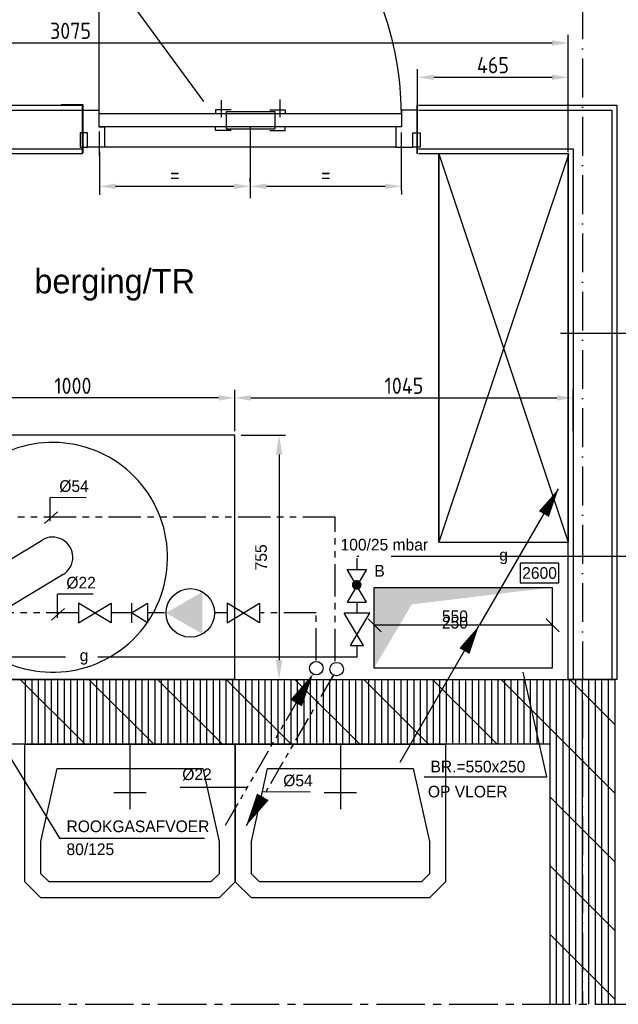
# Model space of a CAD drawing. Extents: x 3798 to 15678, y 462 to 8862.
# Tile 5 of 17: x 9597 to 11446, y 4296 to 7339. Entities that reach past the tile are written whole.
import ezdxf
from ezdxf.enums import TextEntityAlignment as Align

# ---------------------------------------------------------------- set-up
doc = ezdxf.new("R2010")
doc.units = 0
doc.header["$LTSCALE"] = 20
for name, pattern in [('2322110', [10, 5, -1, 1, -1, 1, -1]), ('2322111', [12, 5, -1, 1, -1, 1, -1, 1, -1]), ('2322134', [45, 40, -5]), ('CENTER2', [11.25, 7.5, -1.25, 1.25, -1.25]), ('DASHDOT', [9, 6, -1.5, 0, -1.5]), ('LURETOUR', [6, 4, -2])]:
    doc.linetypes.add(name, pattern=pattern)
doc.layers.get('0').update_dxf_attribs({"linetype": 'CONTINUOUS'})
doc.layers.get('DEFPOINTS').update_dxf_attribs({"linetype": 'CONTINUOUS'})
for name, color, linetype in [('AL$7----_STRAMIEN', 1, 'DASHDOT'), ('AL22----_BINNENWAND', 7, 'CONTINUOUS'), ('AL28----_KONSTRUKTIE', 3, 'CONTINUOUS'), ('AL32----_BINNENKOZ', 7, 'CONTINUOUS'), ('AL32----_DRAAIR', 7, 'CONTINUOUS'), ('ALXA1---_RASTER50', 12, 'CONTINUOUS'), ('ALXAB---_PREFABBETON', 1, 'CONTINUOUS'), ('BOUW', 8, 'CONTINUOUS'), ('WL$1----', 3, 'CONTINUOUS'), ('WL524---', 4, 'CONTINUOUS'), ('WL532---', 1, 'CONTINUOUS'), ('WL5327--', 4, 'CONTINUOUS'), ('WL541---', 4, 'CONTINUOUS'), ('WL561---', 4, 'CONTINUOUS'), ('WL570---', 3, 'CONTINUOUS'), ('WL570---_HARTLIJN', 7, 'CONTINUOUS'), ('WL570---_RETOUR', 3, 'CONTINUOUS'), ('WL570---_TOEVOER', 3, 'CONTINUOUS'), ('WM541---', 1, 'CONTINUOUS'), ('WM570---', 1, 'CONTINUOUS')]:
    doc.layers.add(name, color=color, linetype=linetype)
doc.styles.add('BURO-018', font='BUROFONT.shx', dxfattribs={"height": 36})
doc.styles.add('BURO-025', font='BUROFONT.shx', dxfattribs={"height": 50})
doc.styles.get("Standard").update_dxf_attribs({"font": 'ISOCP'})
doc.dimstyles.new('CEES', dxfattribs={"dimscale": 20, "dimtxt": 3, "dimasz": 3, "dimexe": 1, "dimexo": 1, "dimgap": 1.5, "dimtad": 0, "dimdec": 0, "dimzin": 0, "dimtxsty": 'BURO-018', "dimcen": -3, "dimdle": 1.25, "dimclrd": 1, "dimclre": 1, "dimclrt": 1, "dimazin": 3, "dimtfac": 0.75, "dimtdec": 0, "dimtofl": 0, "dimtmove": 0, "dimatfit": 3, "dimtvp": 1.5, "dimtolj": 1, "dimtzin": 0})
doc.dimstyles.new('ISO-25', dxfattribs={"dimscale": 20, "dimtxt": 2.5, "dimasz": 2.5, "dimexe": 1.25, "dimexo": 0.625, "dimtad": 1, "dimtih": 1, "dimdec": 4, "dimtxsty": 'STANDARD', "dimcen": 2.5, "dimazin": 3, "dimtfac": 1, "dimtdec": 4, "dimtmove": 0, "dimatfit": 3, "dimtvp": 1, "dimtolj": 1, "dimtzin": 0})

# ---------------------------------------------------------------- blocks, each defined once
blk = doc.blocks.new('*D24')
at = {"color": 0, "linetype": 'BYBLOCK'}
for p, q in [((8216.2, 6970.3), (8216.2, 7291.8)), ((11291.2, 6929), (11291.2, 7291.8)), ((8266.2, 7266.8), (11241.2, 7266.8))]:
    blk.add_line(p, q, dxfattribs=at)
for points in [[(8266.2, 7275.2), (8266.2, 7258.5), (8216.2, 7266.8)], [(11241.2, 7275.2), (11241.2, 7258.5), (11291.2, 7266.8)]]:
    blk.add_solid(points, dxfattribs=at)
at = {"layer": 'DEFPOINTS', "color": 0, "linetype": 'BYBLOCK'}
for p in [(11291.2, 7266.8), (8216.2, 6957.8), (11291.2, 6916.5)]:
    blk.add_point(p, dxfattribs=at)
at = {"color": 0, "linetype": 'BYBLOCK', "insert": (9753.7, 7304.3), "char_height": 50, "attachment_point": 5}
blk.add_mtext('\\A1;3075', dxfattribs=at)
blk = doc.blocks.new('LU-PIJL1')
at = {"color": 0, "linetype": 'CONTINUOUS'}
blk.add_line((0, 0), (10.12, 17.54), dxfattribs=at)
blk.add_lwpolyline([(10.12, 17.54, 0, 1.5, 0), (8.25, 14.29, 1.5, 1.5, 0)], format="xyseb", dxfattribs=at)
blk = doc.blocks.new('LDV4111')
at = {"color": 0, "linetype": 'CONTINUOUS'}
for p, q in [((-2.25, -3.897), (-1.313, -2.273)), ((-2.625, -4.547), (-2.438, -4.222)), ((-3, -5.196), (-2.813, -4.871)), ((-3.375, -5.846), (-3.188, -5.521)), ((-4.5, -7.794), (-3.563, -6.17)), ((-5.25, -9.093), (-5.063, -8.769)), ((-4.875, -8.444), (-4.688, -8.119)), ((-5.625, -9.743), (-5.438, -9.418)), ((-6.75, -11.691), (-5.813, -10.068))]:
    blk.add_line(p, q, dxfattribs=at)
blk.add_lwpolyline([(-0.25, -0.433, 0, 1, 0), (-1.5, -2.598, 1, 1, 0)], format="xyseb", dxfattribs=at)
blk.add_circle((0, 0), 0.5, dxfattribs=at)
blk = doc.blocks.new('LDV2110')
at = {"color": 0, "linetype": 'CONTINUOUS'}
for p, q in [((-0.25, -0.433), (-1.187, -2.057)), ((-1.375, -2.382), (-1.562, -2.706)), ((-1.75, -3.031), (-1.937, -3.356)), ((-2.125, -3.681), (-3.062, -5.304)), ((-3.25, -5.629), (-3.437, -5.954)), ((-3.625, -6.279), (-3.812, -6.603)), ((-4, -6.928), (-4.937, -8.552)), ((-5.5, -9.526), (-5.687, -9.851)), ((-5.125, -8.877), (-5.312, -9.202)), ((-5.875, -10.176), (-6.75, -11.691))]:
    blk.add_line(p, q, dxfattribs=at)
blk.add_lwpolyline([(-6.75, -11.691, 0, 1, 0), (-5.5, -9.526, 1, 1, 0)], format="xyseb", dxfattribs=at)
blk.add_circle((0, 0), 0.5, dxfattribs=at)
blk = doc.blocks.new('2322134-1')
at = {"layer": 'WM541---', "color": 0, "style": 'BURO-018'}
for p in [(11091.5, 5870.2), (8895.5, 5559.7), (9795.5, 5559.7)]:
    blk.add_text('g', height=36, rotation=360, dxfattribs=at).set_placement(p, align=Align.MIDDLE)
blk = doc.blocks.new('3048507')
at = {"color": 0, "linetype": 'CONTINUOUS'}
blk.add_circle((0, 0), 3.75, dxfattribs=at)
blk.add_solid([(-1.88, 3.25), (3.75, 0), (-1.88, -3.25)], dxfattribs=at)
at = {"color": 0, "linetype": 'CONTINUOUS', "style": 'BURO-018', "flags": 1}
blk.add_attdef('W_ID', (3.75, 0), '', height=1.8, dxfattribs=at)
blk = doc.blocks.new('3048301')
at = {"color": 0, "linetype": 'CONTINUOUS'}
for p, q in [((-2.5, 1.5), (2.5, -1.5)), ((-2.5, -1.5), (-2.5, 1.5)), ((2.5, 1.5), (-2.5, -1.5)), ((2.5, -1.5), (2.5, 1.5))]:
    blk.add_line(p, q, dxfattribs=at)
at = {"color": 0, "linetype": 'CONTINUOUS', "style": 'BURO-018', "flags": 1}
blk.add_attdef('CV_MATCODE', (0, 0), '', height=1.8, dxfattribs=at)
blk = doc.blocks.new('3048311')
at = {"color": 0, "linetype": 'CONTINUOUS'}
for p, q in [((-2.5, 1.5), (0, 0)), ((-2.5, -1.5), (-2.5, 1.5)), ((0, 0), (-2.5, -1.5)), ((0, -1.5), (0, 1.5))]:
    blk.add_line(p, q, dxfattribs=at)
at = {"color": 0, "linetype": 'CONTINUOUS', "style": 'BURO-018', "flags": 1}
blk.add_attdef('CV_MATCODE', (0, 0), '', height=1.8, dxfattribs=at)
blk = doc.blocks.new('LU-2-KIZ')
at = {"color": 0, "linetype": 'CONTINUOUS'}
for p, q in [((-0.5, 0.5), (0.5, 0.5)), ((-0.5, -0.5), (-0.5, 0.5)), ((0.5, 0.5), (0.5, -0.5)), ((0.5, -0.5), (-0.5, -0.5))]:
    blk.add_line(p, q, dxfattribs=at)
for points in [[(-0.5, 0.5), (-0.2887, 0.2887), (0.5, 0.5)], [(-0.5, 0.5), (-0.2887, 0.2887), (-0.5, -0.5)]]:
    blk.add_solid(points, dxfattribs=at)
blk = doc.blocks.new('3048506')
at = {"color": 0, "linetype": 'CONTINUOUS'}
for p, q in [((-2.5, -1), (2.5, 2)), ((2.5, -2), (2.5, 2)), ((-2.5, 1), (-2.5, -1)), ((-2.5, 1), (2.5, -2))]:
    blk.add_line(p, q, dxfattribs=at)
at = {"color": 0, "linetype": 'CONTINUOUS', "style": 'BURO-018', "flags": 1}
blk.add_attdef('CV_MATCODE', (0, 0), '', height=1.8, dxfattribs=at)
blk = doc.blocks.new('LU-ORND')
at = {"color": 0, "linetype": 'CONTINUOUS'}
for p, q in [((-3, 1.5), (-3, -1.5)), ((3, 1.5), (-3, 1.5)), ((3, -1.5), (3, 1.5)), ((-3, -1.5), (3, -1.5))]:
    blk.add_line(p, q, dxfattribs=at)
blk = doc.blocks.new('A$C1981370E')
at = {"layer": 'WM570---'}
ref = blk.add_blockref('LU-ORND', (300, 150), dxfattribs=dict(at, xscale=100, yscale=100, zscale=100))
ref.add_attrib('LU_TEXT1', '2600', dxfattribs={"layer": '0', "color": 1, "linetype": 'CONTINUOUS', "height": 180, "style": 'BURO-018'}).set_placement((300, 150), align=Align.MIDDLE)
blk = doc.blocks.new('*D36')
at = {"color": 0, "linetype": 'BYBLOCK'}
for p, q in [((10825.7, 7071.3), (10825.7, 7185.6)), ((11291.2, 7071.3), (11291.2, 7185.6)), ((10875.7, 7160.6), (11241.2, 7160.6))]:
    blk.add_line(p, q, dxfattribs=at)
for points in [[(10875.7, 7169), (10875.7, 7152.3), (10825.7, 7160.6)], [(11241.2, 7169), (11241.2, 7152.3), (11291.2, 7160.6)]]:
    blk.add_solid(points, dxfattribs=at)
at = {"layer": 'DEFPOINTS', "color": 0, "linetype": 'BYBLOCK'}
for p in [(11291.2, 7160.6), (10825.7, 7058.8), (11291.2, 7058.8)]:
    blk.add_point(p, dxfattribs=at)
at = {"color": 0, "linetype": 'BYBLOCK', "insert": (11058.5, 7198.1), "char_height": 50, "attachment_point": 5}
blk.add_mtext('\\A1;465', dxfattribs=at)
blk = doc.blocks.new('*D37')
at = {"color": 0, "linetype": 'BYBLOCK'}
for p, q in [((9843, 6917.4), (9843, 6798.8)), ((10308.7, 6917.4), (10308.7, 6798.8)), ((9893, 6823.8), (10258.7, 6823.8))]:
    blk.add_line(p, q, dxfattribs=at)
for points in [[(9893, 6832.1), (9893, 6815.4), (9843, 6823.8)], [(10258.7, 6832.1), (10258.7, 6815.4), (10308.7, 6823.8)]]:
    blk.add_solid(points, dxfattribs=at)
at = {"layer": 'DEFPOINTS', "color": 0, "linetype": 'BYBLOCK'}
for p in [(9843, 6929.9), (10308.7, 6929.9), (10308.7, 6823.8)]:
    blk.add_point(p, dxfattribs=at)
at = {"color": 0, "linetype": 'BYBLOCK', "insert": (10075.9, 6861.3), "char_height": 50, "attachment_point": 5}
blk.add_mtext('\\A1;=', dxfattribs=at)
blk = doc.blocks.new('*D38')
at = {"color": 0, "linetype": 'BYBLOCK'}
for p, q in [((10308.7, 6836.3), (10308.7, 6848.8)), ((10358.7, 6823.8), (10725.7, 6823.8)), ((10775.7, 6811.3), (10775.7, 6798.8))]:
    blk.add_line(p, q, dxfattribs=at)
for points in [[(10358.7, 6832.1), (10358.7, 6815.4), (10308.7, 6823.8)], [(10725.7, 6832.1), (10725.7, 6815.4), (10775.7, 6823.8)]]:
    blk.add_solid(points, dxfattribs=at)
at = {"layer": 'DEFPOINTS', "color": 0, "linetype": 'BYBLOCK'}
for p in [(10308.7, 6823.8), (10775.7, 6823.8), (10775.7, 6823.8)]:
    blk.add_point(p, dxfattribs=at)
at = {"color": 0, "linetype": 'BYBLOCK', "insert": (10542.2, 6861.3), "char_height": 50, "attachment_point": 5}
blk.add_mtext('\\A1;=', dxfattribs=at)
blk = doc.blocks.new('*D41')
at = {"color": 0, "linetype": 'BYBLOCK'}
for p, q in [((9261.1, 6067.2), (9261.1, 6194.9)), ((10261.1, 6067.2), (10261.1, 6194.9)), ((10211.1, 6169.9), (9311.1, 6169.9))]:
    blk.add_line(p, q, dxfattribs=at)
for points in [[(9311.1, 6178.3), (9311.1, 6161.6), (9261.1, 6169.9)], [(10211.1, 6178.3), (10211.1, 6161.6), (10261.1, 6169.9)]]:
    blk.add_solid(points, dxfattribs=at)
at = {"layer": 'DEFPOINTS', "color": 0, "linetype": 'BYBLOCK'}
for p in [(9261.1, 6169.9), (9261.1, 6054.7), (10261.1, 6054.7)]:
    blk.add_point(p, dxfattribs=at)
at = {"color": 0, "linetype": 'BYBLOCK', "insert": (9761.1, 6207.4), "char_height": 50, "attachment_point": 5}
blk.add_mtext('\\A1;1000', dxfattribs=at)
blk = doc.blocks.new('*D42')
at = {"color": 0, "linetype": 'BYBLOCK'}
for p, q in [((10261.1, 6067.2), (10261.1, 6194.9)), ((11306.2, 6067.2), (11306.2, 6194.9)), ((10311.1, 6169.9), (11256.2, 6169.9))]:
    blk.add_line(p, q, dxfattribs=at)
for points in [[(10311.1, 6178.3), (10311.1, 6161.6), (10261.1, 6169.9)], [(11256.2, 6178.3), (11256.2, 6161.6), (11306.2, 6169.9)]]:
    blk.add_solid(points, dxfattribs=at)
at = {"layer": 'DEFPOINTS', "color": 0, "linetype": 'BYBLOCK'}
for p in [(11306.2, 6169.9), (10261.1, 6054.7), (11306.2, 6054.7)]:
    blk.add_point(p, dxfattribs=at)
at = {"color": 0, "linetype": 'BYBLOCK', "insert": (10783.6, 6207.4), "char_height": 50, "attachment_point": 5}
blk.add_mtext('\\A1;1045', dxfattribs=at)
blk = doc.blocks.new('*D46')
at = {"color": 1, "linetype": 'BYBLOCK'}
for p, q in [((10281.1, 6054.7), (10417.9, 6054.7)), ((10397.9, 5994.7), (10397.9, 5359.4)), ((10295, 5299.4), (10417.9, 5299.4))]:
    blk.add_line(p, q, dxfattribs=at)
for points in [[(10387.9, 5994.7), (10407.9, 5994.7), (10397.9, 6054.7)], [(10387.9, 5359.4), (10407.9, 5359.4), (10397.9, 5299.4)]]:
    blk.add_solid(points, dxfattribs=at)
at = {"layer": 'DEFPOINTS', "color": 0, "linetype": 'BYBLOCK'}
for p in [(10261.1, 6054.7), (10275, 5299.4), (10397.9, 5299.4)]:
    blk.add_point(p, dxfattribs=at)
at = {"color": 1, "linetype": 'BYBLOCK', "insert": (10342.4, 5677.1), "char_height": 36, "attachment_point": 5, "rotation": 90, "style": 'BURO-018'}
blk.add_mtext('\\A1;755', dxfattribs=at)

msp = doc.modelspace()

# ---------------------------------------------------------------- linework, layer by layer
at = {"layer": 'AL$7----_STRAMIEN', "color": 1}
msp.add_line((11334.98369, 7398.45456), (11334.98369, 4295.91083), dxfattribs=at)
at = {"layer": 'AL22----_BINNENWAND', "color": 8, "linetype": 'CONTINUOUS'}
for p, q in [((4849.98616, 7059.44004), (9790.16353, 7059.44004)), ((10829.03914, 7059.44004), (11426.23075, 7059.44004)), ((11426.23075, 7059.44004), (11426.23075, 5299.44004)), ((4969.98616, 6939.44004), (9790.16353, 6939.44004)), ((10829.03914, 6939.44004), (11306.23075, 6939.44004)), ((11306.23075, 6939.44004), (11306.23075, 5299.44004))]:
    msp.add_line(p, q, dxfattribs=at)
at = {"layer": 'AL22----_BINNENWAND', "color": 8}
for p, q in [((6269.78424, 7074.44004), (9790.16353, 7074.44004)), ((9724.62595, 7076.80178), (9791.69317, 7076.80178)), ((9790.16353, 7074.44004), (9790.16353, 6924.44004)), ((9791.69317, 7076.80178), (9791.69317, 6926.80178)), ((10824.16353, 6924.44004), (10824.16353, 7074.44004)), ((10825.69317, 6926.80178), (10825.69317, 7076.80178)), ((10829.03914, 7074.44004), (11441.23075, 7074.44004)), ((11441.23075, 7074.44004), (11441.23075, 5299.44004)), ((9790.16353, 6924.44004), (6320.54003, 6924.44004)), ((11291.23075, 6924.44004), (10829.03914, 6924.44004)), ((11291.23075, 5299.44004), (11291.23075, 6924.44004)), ((9798.59006, 5099.44004), (9598.59006, 5299.44004)), ((9614.98369, 5099.44004), (9614.98369, 5299.44004)), ((9634.98369, 5099.44004), (9634.98369, 5299.44004)), ((9654.98369, 5099.44004), (9654.98369, 5299.44004)), ((9674.98369, 5099.44004), (9674.98369, 5299.44004)), ((9694.98369, 5099.44004), (9694.98369, 5299.44004)), ((9714.98369, 5099.44004), (9714.98369, 5299.44004)), ((9734.98369, 5099.44004), (9734.98369, 5299.44004)), ((9754.98369, 5099.44004), (9754.98369, 5299.44004)), ((9774.98369, 5099.44004), (9774.98369, 5299.44004)), ((9794.98369, 5099.44004), (9794.98369, 5299.44004)), ((10010.7221, 5099.44004), (9810.7221, 5299.44004)), ((9814.98369, 5099.44004), (9814.98369, 5299.44004)), ((9834.98369, 5099.44004), (9834.98369, 5299.44004)), ((9854.98369, 5099.44004), (9854.98369, 5299.44004)), ((9874.98369, 5099.44004), (9874.98369, 5299.44004)), ((9894.98369, 5099.44004), (9894.98369, 5299.44004)), ((9914.98369, 5099.44004), (9914.98369, 5299.44004)), ((9934.98369, 5099.44004), (9934.98369, 5299.44004)), ((9954.98369, 5099.44004), (9954.98369, 5299.44004)), ((9974.98369, 5099.44004), (9974.98369, 5299.44004)), ((9994.98369, 5099.44004), (9994.98369, 5299.44004)), ((10014.98369, 5099.44004), (10014.98369, 5299.44004)), ((10222.85413, 5099.44004), (10022.85413, 5299.44004)), ((10034.98369, 5099.44004), (10034.98369, 5299.44004)), ((10054.98369, 5099.44004), (10054.98369, 5299.44004)), ((10074.98369, 5099.44004), (10074.98369, 5299.44004)), ((10094.98369, 5099.44004), (10094.98369, 5299.44004)), ((10114.98369, 5099.44004), (10114.98369, 5299.44004)), ((10134.98369, 5099.44004), (10134.98369, 5299.44004)), ((10154.98369, 5099.44004), (10154.98369, 5299.44004)), ((10174.98369, 5099.44004), (10174.98369, 5299.44004)), ((10194.98369, 5099.44004), (10194.98369, 5299.44004)), ((10214.98369, 5099.44004), (10214.98369, 5299.44004)), ((10234.98369, 5099.44004), (10234.98369, 5299.44004)), ((10434.98616, 5099.44004), (10234.98616, 5299.44004)), ((10254.98369, 5099.44004), (10254.98369, 5299.44004)), ((10274.98369, 5099.44004), (10274.98369, 5299.44004)), ((10294.98369, 5099.44004), (10294.98369, 5299.44004)), ((10314.98369, 5099.44004), (10314.98369, 5299.44004)), ((10334.98369, 5099.44004), (10334.98369, 5299.44004)), ((10354.98369, 5099.44004), (10354.98369, 5299.44004)), ((10374.98369, 5099.44004), (10374.98369, 5299.44004)), ((10394.98369, 5099.44004), (10394.98369, 5299.44004)), ((10414.98369, 5099.44004), (10414.98369, 5299.44004)), ((10434.98369, 5099.44004), (10434.98369, 5299.44004)), ((10647.1182, 5099.44004), (10447.1182, 5299.44004)), ((10454.98369, 5099.44004), (10454.98369, 5299.44004)), ((10474.98369, 5099.44004), (10474.98369, 5299.44004)), ((10494.98369, 5099.44004), (10494.98369, 5299.44004)), ((10514.98369, 5099.44004), (10514.98369, 5299.44004)), ((10534.98369, 5099.44004), (10534.98369, 5299.44004)), ((10554.98369, 5099.44004), (10554.98369, 5299.44004)), ((10574.98369, 5099.44004), (10574.98369, 5299.44004)), ((10594.98369, 5099.44004), (10594.98369, 5299.44004)), ((10614.98369, 5099.44004), (10614.98369, 5299.44004)), ((10634.98369, 5099.44004), (10634.98369, 5299.44004)), ((10654.98369, 5099.44004), (10654.98369, 5299.44004)), ((10859.25023, 5099.44004), (10659.25023, 5299.44004)), ((10674.98369, 5099.44004), (10674.98369, 5299.44004)), ((10694.98369, 5099.44004), (10694.98369, 5299.44004)), ((10714.98369, 5099.44004), (10714.98369, 5299.44004)), ((10734.98369, 5099.44004), (10734.98369, 5299.44004)), ((10754.98369, 5099.44004), (10754.98369, 5299.44004)), ((10774.98369, 5099.44004), (10774.98369, 5299.44004)), ((10794.98369, 5099.44004), (10794.98369, 5299.44004)), ((10814.98369, 5099.44004), (10814.98369, 5299.44004)), ((10834.98369, 5099.44004), (10834.98369, 5299.44004)), ((10854.98369, 5099.44004), (10854.98369, 5299.44004)), ((10874.98369, 5099.44004), (10874.98369, 5299.44004)), ((10894.98369, 5099.44004), (10894.98369, 5299.44004)), ((10914.98369, 5099.44004), (10914.98369, 5299.44004)), ((10934.98369, 5099.44004), (10934.98369, 5299.44004)), ((10954.98369, 5099.44004), (10954.98369, 5299.44004)), ((11441.23075, 5299.44004), (11291.23075, 5299.44004))]:
    msp.add_line(p, q, dxfattribs=at)
for points in [[(10262.40867, 5099.44004), (10262.40867, 4799.44004), (10262.40867, 4674.44004), (10212.40867, 4624.44004), (9662.40867, 4624.44004), (9612.40867, 4674.44004), (9612.40867, 4799.44004), (9612.40867, 5099.44004), (10262.40867, 5099.44004)], [(9937.40867, 5099.44004), (9937.40867, 4899.44004)], [(10912.40867, 5099.44004), (10912.40867, 4799.44004), (10912.40867, 4674.44004), (10862.40867, 4624.44004), (10312.40867, 4624.44004), (10262.40867, 4674.44004), (10262.40867, 4799.44004), (10262.40867, 5099.44004), (10912.40867, 5099.44004)], [(10587.40867, 5099.44004), (10587.40867, 4899.44004)], [(10162.40867, 5024.44004), (10212.40867, 4799.44004), (10212.40867, 4699.44004), (10187.40867, 4674.44004), (9687.40867, 4674.44004), (9662.40867, 4699.44004), (9662.40867, 4799.44004), (9712.40867, 5024.44004), (10162.40867, 5024.44004)], [(10812.40867, 5024.44004), (10862.40867, 4799.44004), (10862.40867, 4699.44004), (10837.40867, 4674.44004), (10337.40867, 4674.44004), (10312.40867, 4699.44004), (10312.40867, 4799.44004), (10362.40867, 5024.44004), (10812.40867, 5024.44004)], [(9987.40867, 4949.44004), (9887.40867, 4949.44004)], [(10637.40867, 4949.44004), (10537.40867, 4949.44004)]]:
    msp.add_lwpolyline(points, dxfattribs=at)
at = {"layer": 'AL28----_KONSTRUKTIE', "color": 8, "linetype": 'CONTINUOUS'}
for p, q in [((6334.98864, 5299.44004), (11434.98369, 5299.44004)), ((11434.98369, 5299.44004), (11434.98369, 4295.91083)), ((11234.98369, 5099.44004), (6934.98616, 5099.44004)), ((11234.98369, 4295.91083), (11234.98369, 5099.44004))]:
    msp.add_line(p, q, dxfattribs=at)
at = {"layer": 'AL32----_BINNENKOZ', "color": 8}
for points in [[(9791.69317, 7058.80178), (9841.69317, 7058.80178), (9841.69317, 7007.80178), (9858.69317, 7007.80178), (9858.69317, 6944.80178), (9806.69317, 6944.80178), (9806.69317, 6988.80178), (9791.69317, 6988.80178), (9791.69317, 7058.80178)], [(10775.69317, 7047.80178), (9841.69317, 7047.80178)], [(10825.69317, 7058.80178), (10775.69317, 7058.80178), (10775.69317, 7007.80178), (10758.69317, 7007.80178), (10758.69317, 6944.80178), (10810.69317, 6944.80178), (10810.69317, 6988.80178), (10825.69317, 6988.80178), (10825.69317, 7058.80178)], [(10775.69317, 7007.80178), (9841.69317, 7007.80178)], [(9806.69317, 6988.80178), (9783.69317, 6988.80178), (9783.69317, 6944.80178), (9806.69317, 6944.80178)], [(10810.69317, 6988.80178), (10833.69317, 6988.80178), (10833.69317, 6944.80178), (10810.69317, 6944.80178)], [(10758.69317, 6944.80178), (9858.69317, 6944.80178)]]:
    msp.add_lwpolyline(points, dxfattribs=at)
at = {"layer": 'AL32----_DRAAIR', "color": 8}
msp.add_lwpolyline([(9841.69317, 7981.80178), (9841.69317, 7047.80178)], dxfattribs=at)
msp.add_arc((9841.69317, 7047.80178), 934, 0, 90, dxfattribs=at)
at = {"layer": 'ALXA1---_RASTER50', "color": 8}
for p, q in [((10974.98369, 5099.44004), (10974.98369, 5299.44004)), ((10994.98369, 5099.44004), (10994.98369, 5299.44004)), ((11014.98369, 5099.44004), (11014.98369, 5299.44004)), ((11034.98369, 5099.44004), (11034.98369, 5299.44004)), ((11054.98369, 5099.44004), (11054.98369, 5299.44004)), ((11074.98369, 5099.44004), (11074.98369, 5299.44004)), ((11094.98369, 5099.44004), (11094.98369, 5299.44004)), ((11114.98369, 5099.44004), (11114.98369, 5299.44004)), ((11134.98369, 5099.44004), (11134.98369, 5299.44004)), ((11154.98369, 5099.44004), (11154.98369, 5299.44004)), ((11174.98369, 5099.44004), (11174.98369, 5299.44004)), ((11194.98369, 5099.44004), (11194.98369, 5299.44004)), ((11214.98369, 5099.44004), (11214.98369, 5299.44004)), ((11234.98369, 5099.44004), (11234.98369, 5299.44004)), ((11254.98369, 4295.91083), (11254.98369, 5299.44004)), ((11274.98369, 4295.91083), (11274.98369, 5299.44004)), ((11294.98369, 4295.91083), (11294.98369, 5299.44004)), ((11314.98369, 4295.91083), (11314.98369, 5299.44004)), ((11334.98369, 4295.91083), (11334.98369, 5299.44004)), ((11354.98369, 4295.91083), (11354.98369, 5299.44004)), ((11374.98369, 4295.91083), (11374.98369, 5299.44004)), ((11394.98369, 4295.91083), (11394.98369, 5299.44004)), ((11414.98369, 4295.91083), (11414.98369, 5299.44004))]:
    msp.add_line(p, q, dxfattribs=at)
at = {"layer": 'ALXAB---_PREFABBETON', "color": 8}
for p, q in [((11071.38227, 5099.44004), (10871.38227, 5299.44004)), ((11434.98369, 4947.97065), (11083.5143, 5299.44004)), ((11434.98369, 5160.10268), (11295.64634, 5299.44004)), ((11434.98369, 4735.83862), (11234.98369, 4935.83862)), ((11434.98369, 4523.70658), (11234.98369, 4723.70658)), ((11434.98369, 4311.57455), (11234.98369, 4511.57455))]:
    msp.add_line(p, q, dxfattribs=at)
at = {"layer": 'WL524---', "color": 8, "linetype": 'CENTER2'}
msp.add_line((4623.54392, 4295.91083), (11733.32121, 4295.91083), dxfattribs=at)
at = {"layer": 'WL532---', "color": 1}
for p, q in [((10165.32786, 7085.78847), (9722.72214, 7690.19426)), ((10399.95259, 7092.43138), (10399.95259, 7037.79607)), ((10218.98036, 7089.58023), (10218.98036, 7037.79607)), ((10308.69317, 7007.80178), (10308.69317, 6787.45217)), ((9843.04146, 6917.43032), (9843.04146, 6993.0546)), ((10775.69317, 6811.2672), (10775.69317, 6990.18508)), ((9843.04146, 6929.93032), (9843.04146, 6797.94351)), ((11266.77271, 6369.87878), (11874.02852, 6369.87878))]:
    msp.add_line(p, q, dxfattribs=at)
at = {"layer": 'WL532---', "color": 3}
for p, q in [((10249.57577, 7059.79205), (10201.90252, 7059.79205)), ((10201.90252, 7059.79205), (10201.90252, 7050.19639)), ((10369.35718, 7059.79205), (10417.03043, 7059.79205)), ((10417.03043, 7059.79205), (10417.03043, 7050.19639)), ((10234.46647, 7055.22938), (10234.46647, 7001.22938)), ((10234.46647, 7055.22938), (10384.46647, 7055.22938)), ((10384.46647, 7055.22938), (10384.46647, 7001.22938)), ((10201.90252, 6996.6667), (10201.90252, 7006.26237)), ((10234.46647, 7001.22938), (10384.46647, 7001.22938)), ((10417.03043, 6996.6667), (10417.03043, 7006.26237)), ((10249.57577, 6996.6667), (10201.90252, 6996.6667)), ((10369.35718, 6996.6667), (10417.03043, 6996.6667))]:
    msp.add_line(p, q, dxfattribs=at)
at = {"layer": 'WL532---', "color": 4, "linetype": '2322110'}
for p, q in [((10571.21467, 5800.88346), (9325.15877, 5800.88346)), ((10571.21467, 5356.49623), (10571.21467, 5800.88346))]:
    msp.add_line(p, q, dxfattribs=at)
at = {"layer": 'WL5327--', "color": 4, "linetype": '2322111'}
for p, q in [((9779.03577, 5505.21374), (9394.41114, 5505.21374)), ((9941.66164, 5505.21374), (9878.79538, 5505.21374)), ((10043.60552, 5505.21374), (9991.66164, 5505.21374)), ((10237.54217, 5505.21374), (10200.16181, 5505.21374)), ((10512.29723, 5505.21374), (10337.54217, 5505.21374)), ((10512.29723, 5357.93652), (10512.29723, 5505.21374))]:
    msp.add_line(p, q, dxfattribs=at)
at = {"layer": 'WL541---', "color": 1}
for p, q in [((10891.23075, 5724.44004), (10891.23075, 6924.44004)), ((11291.23075, 6924.44004), (10891.23075, 6924.44004)), ((10891.23075, 6924.44004), (10891.23075, 5724.44004)), ((10891.23075, 6924.44004), (11291.23075, 5724.44004)), ((11292.32574, 6921.84817), (10891.23075, 5724.44004)), ((11292.32574, 5724.44004), (11292.32574, 6921.84817)), ((10891.23075, 5724.44004), (11292.32574, 5724.44004))]:
    msp.add_line(p, q, dxfattribs=at)
at = {"layer": 'WL541---', "color": 3}
for p, q in [((10261.05679, 6054.71467), (9261.05679, 6054.71467)), ((10261.05679, 5299.71467), (10261.05679, 6054.71467)), ((10261.05679, 5299.71467), (9261.05679, 5299.71467))]:
    msp.add_line(p, q, dxfattribs=at)
at = {"layer": 'WL541---', "color": 3, "linetype": '2322134'}
for p, q in [((11544.50664, 5679.45951), (10638.49974, 5679.45951)), ((10638.49974, 5675.05787), (10638.49974, 5639.14072)), ((10638.49974, 5539.14072), (10638.49974, 5504.49527)), ((10638.49974, 5404.49527), (10638.49974, 5368.88317)), ((10638.49974, 5368.88317), (8052.59726, 5368.88317))]:
    msp.add_line(p, q, dxfattribs=at)
at = {"layer": 'WL541---', "color": 3}
msp.add_arc((9698.42971, 5677.21467), 62.5, 301.08793395, 121.08793395, dxfattribs=at)
at = {"layer": 'WL541---', "color": 1}
msp.add_point((11291.23075, 6924.44004), dxfattribs=at)
at = {"layer": 'WL561---', "color": 1}
for p, q in [((9691.20026, 5788.58212), (9691.20026, 5861.98286)), ((9672.99612, 5781.30405), (9713.04556, 5817.69478)), ((9713.04527, 5490.17835), (9713.04527, 5563.5791)), ((9694.84114, 5482.90028), (9734.89057, 5519.29101)), ((9391.84548, 5344.73064), (9719.52187, 4809.78747)), ((9719.52187, 4809.78747), (10167.34601, 4809.78747))]:
    msp.add_line(p, q, dxfattribs=at)
at = {"layer": 'WL561---', "color": 1, "const_width": 15}
msp.add_lwpolyline([(10630.22231, 5592.07249, 1), (10645.22231, 5592.07249, 1)], format="xyb", close=True, dxfattribs=at)
at = {"layer": 'WL570---_HARTLIJN', "color": 1, "linetype": 'CONTINUOUS'}
for p, q in [((9801.9443, 5861.53075), (9691.20026, 5861.98286)), ((9823.78932, 5563.12698), (9713.04527, 5563.5791)), ((10298.76163, 4965.41971), (10092.73891, 4965.41971)), ((10493.60677, 4951.76349), (10348.46278, 4952.35605))]:
    msp.add_line(p, q, dxfattribs=at)
at = {"layer": 'WL570---_TOEVOER', "color": 3}
for p, q in [((9217.30315, 5460.10073), (9666.15764, 5730.73816)), ((9730.70177, 5623.69118), (9281.84728, 5353.05375))]:
    msp.add_line(p, q, dxfattribs=at)
at = {"layer": 'WL570---_TOEVOER', "color": 1}
for p, q in [((11224.53092, 4998.92159), (11151.71381, 5322.7988)), ((10845.88272, 4998.92159), (11224.53092, 4998.92159))]:
    msp.add_line(p, q, dxfattribs=at)
at = {"layer": 'WM570---', "linetype": 'CONTINUOUS'}
for p, q in [((10713.03978, 5447.26777), (10673.15895, 5487.14859)), ((11263.03978, 5447.26777), (11223.15895, 5487.14859)), ((11243.09936, 5467.20818), (10693.09936, 5467.20818))]:
    msp.add_line(p, q, dxfattribs=at)
at = {"layer": 'WM570---', "color": 3}
msp.add_arc((9698.42971, 5677.21467), 355, 221.22807026, 200.94779765, dxfattribs=at)

# ---------------------------------------------------------------- block references
at = {"layer": 'WL$1----', "xscale": 20, "yscale": 20, "zscale": 20, "rotation": 180}
msp.add_blockref('3048507', (10123.70411, 5505.44214), dxfattribs=at)
at = {"layer": 'WL532---', "color": 2, "xscale": 41.47199999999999, "yscale": 41.47199999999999, "zscale": 41.47199999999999}
msp.add_blockref('LDV2110', (10575.9268, 5331.94536), dxfattribs=at)
at = {"layer": 'WL5327--', "color": 2, "xscale": 20, "yscale": 20, "zscale": 20}
for name, p, rotation in [('3048301', (9828.79538, 5505.21374), 180.0000000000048), ('3048311', (9941.66164, 5505.21374), 180.0000000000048), ('3048301', (10287.54217, 5505.21374), 180.0000000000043)]:
    msp.add_blockref(name, p, dxfattribs=dict(at, rotation=rotation))
at = {"layer": 'WL5327--', "color": 2, "xscale": 41.47199999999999, "yscale": 41.47199999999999, "zscale": 41.47199999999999}
msp.add_blockref('LDV4111', (10512.89852, 5334.67138), dxfattribs=at)
at = {"layer": 'WL541---', "color": 2, "xscale": 20, "yscale": 20, "zscale": 20}
for name, p, rotation in [('3048301', (10638.49974, 5589.14072), 270), ('3048506', (10638.49974, 5454.49527), 90)]:
    msp.add_blockref(name, p, dxfattribs=dict(at, rotation=rotation))
at = {"layer": 'WL570---', "xscale": 0.2, "yscale": 0.2, "zscale": 0.2}
msp.add_blockref('A$C1981370E', (11142.54035, 5598.85977), dxfattribs=at)
at = {"layer": 'WL570---_RETOUR', "linetype": 'LURETOUR', "xscale": 550, "yscale": 250}
msp.add_blockref('LU-2-KIZ', (10966.23075, 5459.44004), dxfattribs=at)
at = {"layer": 'WL570---_TOEVOER', "xscale": 24, "yscale": 24, "zscale": 24}
for p in [(11018.01123, 5468.10076), (10772.41892, 5044.59414)]:
    msp.add_blockref('LU-PIJL1', p, dxfattribs=at)
at = {"layer": 'WM541---', "color": 1}
msp.add_blockref('2322134-1', (0, -190.78692), dxfattribs=at)

# ---------------------------------------------------------------- texts
at = {"layer": 'BOUW', "style": 'BURO-025'}
msp.add_text('berging/TR', height=75, dxfattribs=at).set_placement((9642.06759, 6492.98217))
at = {"layer": 'WL561---', "color": 1, "style": 'BURO-018'}
for s, p in [('100/25 mbar', (10587.83197, 5698.36474)), ('B', (10692.33499, 5617.54593)), ('ROOKGASAFVOER', (9741.36718, 4827.98264)), ('80/125', (9741.36718, 4757.06554))]:
    msp.add_text(s, height=36, dxfattribs=at).set_placement(p)
at = {"layer": 'WL570---_TOEVOER', "color": 1, "style": 'BURO-018'}
for s, p in [('%%c54', (9719.08837, 5879.34007)), ('%%c22', (9740.93338, 5580.9363)), ('%%c22', (10098.82628, 4988.88762)), ('BR.=550x250', (10865.63667, 5012.61196)), ('%%c54', (10410.75084, 4969.57282)), ('OP VLOER', (10857.69609, 4935.24052))]:
    msp.add_text(s, height=36, dxfattribs=at).set_placement(p)
at = {"layer": 'WM570---', "linetype": 'CONTINUOUS', "style": 'BURO-018'}
for s, p in [('550', (10941.1114, 5477.20818)), ('250', (10941.1114, 5457.20818))]:
    msp.add_text(s, height=36, dxfattribs=at).set_placement(p, align=Align.CENTER)

# ---------------------------------------------------------------- dimensions: what is measured, and where the dimension line sits
at = {"layer": 'WL532---', "color": 1}
for base, p1, p2, text, picture, middle in [((11291.23075, 7160.63541), (10825.69317, 7058.80178), (11291.23075, 7058.80178), '465', '*D36', (11058.46196, 7198.13541)), ((10308.69317, 6823.7672), (9843.04146, 6929.93032), (10308.69317, 6929.93032), '=', '*D37', (10075.86731, 6861.2672)), ((10775.69317, 6823.7672), (10308.69317, 6823.7672), (10775.69317, 6823.7672), '=', '*D38', (10542.19317, 6861.2672)), ((11306.23075, 6169.94964), (10261.05679, 6054.71467), (11306.23075, 6054.71467), '1045', '*D42', (10783.64377, 6207.44964))]:
    dim = msp.add_linear_dim(base=base, p1=p1, p2=p2, text=text, dimstyle='ISO-25', override={"dimscale": 20}, dxfattribs=at)
    dim.commit()
    dim.dimension.update_dxf_attribs({"geometry": picture, "text_midpoint": middle})
dim = msp.add_linear_dim(base=(9261.05679, 6169.94964), p1=(10261.05679, 6054.71467), p2=(9261.05679, 6054.71467), dimstyle='ISO-25', override={"dimscale": 20}, dxfattribs=at)
dim.commit()
dim.dimension.update_dxf_attribs({"geometry": '*D41', "text_midpoint": (9761.05679, 6207.44964)})
dim = msp.add_linear_dim(base=(10397.87563, 5299.44004), p1=(10261.05679, 6054.71467), p2=(10274.98369, 5299.44004), angle=90, dimstyle='CEES', dxfattribs=at)
dim.commit()
dim.dimension.update_dxf_attribs({"geometry": '*D46', "text_midpoint": (10342.42287, 5677.07736)})
at = {"layer": 'WL541---', "color": 1}
dim = msp.add_linear_dim(base=(11291.23075, 7266.83738), p1=(8216.23075, 6957.78773), p2=(11291.23075, 6916.45569), dimstyle='ISO-25', override={"dimscale": 20}, dxfattribs=at)
dim.commit()
dim.dimension.update_dxf_attribs({"geometry": '*D24', "text_midpoint": (9753.73075, 7304.33738)})

doc.saveas('drawing.dxf')
